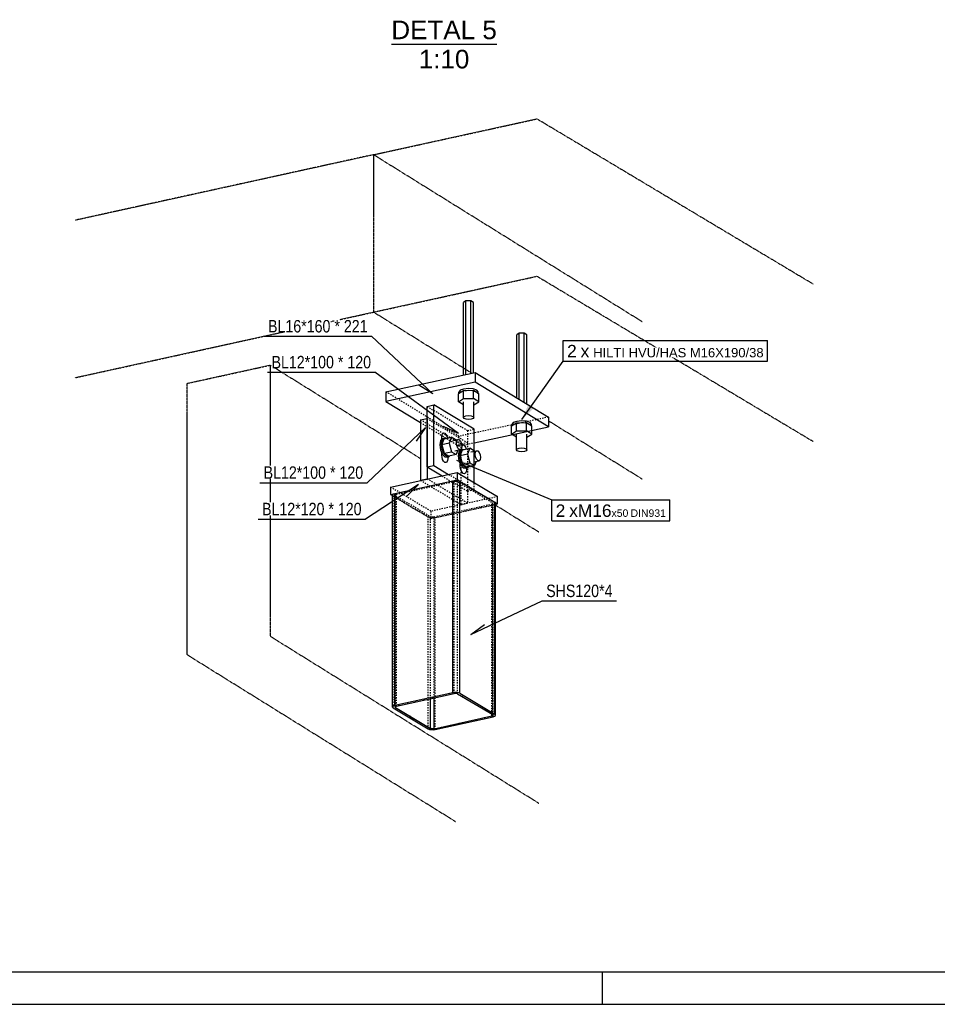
# Model space of a CAD drawing. Header units: millimetres. Extents: x 0 to 5940, y 0 to 2970.
# Tile 10 of 12: x 2942 to 4355, y 0 to 1516. Entities that reach past the tile are written whole.
import ezdxf

# ---------------------------------------------------------------- set-up
doc = ezdxf.new("R2010")
doc.units = ezdxf.units.MM
doc.linetypes.add('DXK_LINE_DOT2', pattern=[3.9198, 1.9599, -1.9599])
doc.linetypes.add('DXK_LINE_DOT4', pattern=[0.9408, 0.4704, -0.4704])
doc.styles.add('Arial', font='ARIAL.TTF', dxfattribs={"height": 0.2})
doc.styles.add('Arial Narrow', font='ARIALN.TTF', dxfattribs={"height": 0.2})

# ---------------------------------------------------------------- blocks, each defined once
blk = doc.blocks.new('Unknown-2298634-1268')
at = {"color": 7, "linetype": 'Continuous'}
for p, q in [((50, 50), (5890, 50)), ((3840, 0), (3840, 50)), ((0, 0), (5940, 0))]:
    blk.add_line(p, q, dxfattribs=at)
blk = doc.blocks.new('Unknown-2298634-21 - 5789')
at = {"color": 96, "linetype": 'Continuous'}
blk.add_line((3514.7, 1478.2), (3676.9, 1478.2), dxfattribs=at)
at = {"color": 0, "linetype": 'Continuous'}
for points in [[(3676.9, 1485.7), (3676.9, 1515.7), (3514.7, 1515.7), (3514.7, 1485.7)], [(3634.7, 1440.7), (3634.7, 1470.7), (3556.9, 1470.7), (3556.9, 1440.7)]]:
    blk.add_wipeout(points, dxfattribs=at)
at = {"color": 7, "linetype": 'Continuous', "style": 'Arial'}
for s, p in [('DETAL 5', (3514.7, 1485.7)), ('1:10', (3556.9, 1440.7))]:
    blk.add_text(s, height=28.65, dxfattribs=at).set_placement(p)
blk = doc.blocks.new('Part-2298634-5816 - 5789')
at = {"color": 5, "linetype": 'Continuous'}
for p, q in [((3506.2, 942.9), (3644, 972.4)), ((3644, 972.4), (3756.5, 903.9)), ((3644, 972.4), (3644, 957.5)), ((3644, 957.5), (3506.2, 928)), ((3756.5, 889), (3644, 957.5)), ((3506.2, 942.9), (3506.2, 928)), ((3506.2, 928), (3559.6, 895.5)), ((3756.5, 903.9), (3756.5, 889)), ((3642.3, 864.5), (3756.5, 889))]:
    blk.add_line(p, q, dxfattribs=at)
at = {"color": 8, "linetype": 'DXK_LINE_DOT2'}
for p, q in [((3618.8, 874.4), (3506.2, 942.9)), ((3559.6, 895.5), (3618.8, 859.5)), ((3756.5, 903.9), (3618.8, 874.4)), ((3618.8, 874.4), (3618.8, 859.5)), ((3618.8, 859.5), (3642.3, 864.5))]:
    blk.add_line(p, q, dxfattribs=at)
blk = doc.blocks.new('Bolt-2298634-5817 - 5789')
at = {"color": 7, "linetype": 'Continuous'}
for p, q in [((3629.6, 1082.9), (3625.8, 1080.5)), ((3625.8, 968.5), (3625.8, 1080.5)), ((3637.3, 1083), (3629.6, 1082.9)), ((3629.6, 969.3), (3629.6, 1082.9)), ((3637.3, 971), (3637.3, 1083)), ((3641.3, 1080.5), (3637.3, 1083)), ((3641.3, 971.8), (3641.3, 1080.5)), ((3711.5, 1033.1), (3707.7, 1030.6)), ((3711.5, 931.3), (3711.5, 1033.1)), ((3719.2, 1033.1), (3711.5, 1033.1)), ((3719.2, 926.6), (3719.2, 1033.1)), ((3723.2, 1030.7), (3719.2, 1033.1)), ((3723.2, 924.2), (3723.2, 1030.7)), ((3707.7, 933.6), (3707.7, 1030.6)), ((3625.6, 944.6), (3618, 939.7)), ((3620.5, 945.2), (3618.6, 942.5)), ((3618.6, 940.1), (3618.6, 942.5)), ((3619.1, 940.4), (3620.5, 942.4)), ((3625.9, 947.2), (3620.5, 945.2)), ((3620.5, 942.4), (3624.5, 943.9)), ((3641.2, 944.7), (3625.6, 944.6)), ((3625.6, 932.5), (3625.6, 944.6)), ((3633.4, 948), (3625.9, 947.2)), ((3627.8, 944.6), (3633.4, 945.2)), ((3640.9, 947.3), (3633.4, 948)), ((3633.4, 945.2), (3639, 944.7)), ((3646.5, 945.4), (3640.9, 947.3)), ((3641.2, 932.6), (3641.2, 944.7)), ((3649.2, 939.9), (3641.2, 944.7)), ((3642.3, 944), (3646.5, 942.6)), ((3648.6, 942.6), (3646.5, 945.4)), ((3646.5, 942.6), (3648, 940.5)), ((3648.6, 940.2), (3648.6, 942.6)), ((3649.2, 927.7), (3649.2, 939.9)), ((3618, 927.6), (3618, 939.7)), ((3618, 927.6), (3625.6, 932.5)), ((3625.6, 923), (3618, 927.6)), ((3625.6, 932.5), (3641.2, 932.6)), ((3625.6, 903.4), (3625.6, 927.6)), ((3649.2, 927.7), (3641.2, 932.6)), ((3641.6, 903.5), (3641.6, 927.7)), ((3641.6, 922.8), (3649.2, 927.7)), ((3625.6, 903.4), (3626.6, 904.8)), ((3626.7, 901.9), (3625.6, 903.4)), ((3626.6, 904.8), (3629.5, 905.9)), ((3629.7, 900.9), (3626.7, 901.9)), ((3629.5, 905.9), (3633.5, 906.3)), ((3633.7, 900.5), (3629.7, 900.9)), ((3633.5, 906.3), (3637.5, 906)), ((3637.7, 900.9), (3633.7, 900.5)), ((3637.5, 906), (3640.4, 904.9)), ((3640.5, 902), (3637.7, 900.9)), ((3640.4, 904.9), (3641.6, 903.5)), ((3641.6, 903.5), (3640.5, 902)), ((3707.4, 894.8), (3699.8, 889.9)), ((3702.3, 895.4), (3700.4, 892.7)), ((3707.7, 897.4), (3702.3, 895.4)), ((3723, 894.9), (3707.4, 894.8)), ((3707.4, 882.7), (3707.4, 894.8)), ((3715.2, 898.2), (3707.7, 897.4)), ((3709.6, 894.8), (3715.2, 895.4)), ((3722.7, 897.5), (3715.2, 898.2)), ((3715.2, 895.4), (3720.8, 894.9)), ((3728.3, 895.5), (3722.7, 897.5)), ((3723, 882.8), (3723, 894.9)), ((3731, 890), (3723, 894.9)), ((3730.4, 892.8), (3728.3, 895.5)), ((3699.8, 877.8), (3699.8, 889.9)), ((3699.8, 877.8), (3707.4, 882.7)), ((3700.4, 890.3), (3700.4, 892.7)), ((3700.9, 890.6), (3702.3, 892.6)), ((3702.3, 892.6), (3706.4, 894.1)), ((3707.4, 882.7), (3723, 882.8)), ((3731, 877.9), (3723, 882.8)), ((3724.2, 894.2), (3728.3, 892.7)), ((3728.3, 892.7), (3729.9, 890.7)), ((3730.4, 890.4), (3730.4, 892.8)), ((3731, 877.9), (3731, 890)), ((3707.4, 873.1), (3699.8, 877.8)), ((3707.4, 853.6), (3707.4, 877.8)), ((3723.4, 853.6), (3723.4, 877.9)), ((3723.4, 873), (3731, 877.9)), ((3707.4, 853.6), (3708.4, 855)), ((3708.5, 852.1), (3707.4, 853.6)), ((3708.4, 855), (3711.3, 856.1)), ((3711.5, 851.1), (3708.5, 852.1)), ((3711.3, 856.1), (3715.3, 856.5)), ((3715.5, 850.7), (3711.5, 851.1)), ((3715.3, 856.5), (3719.3, 856.1)), ((3719.5, 851.1), (3715.5, 850.7)), ((3719.3, 856.1), (3722.3, 855.1)), ((3722.4, 852.2), (3719.5, 851.1)), ((3722.3, 855.1), (3723.4, 853.6)), ((3723.4, 853.6), (3722.4, 852.2))]:
    blk.add_line(p, q, dxfattribs=at)
blk = doc.blocks.new('Part-2298634-5827 - 5789')
at = {"color": 5, "linetype": 'Continuous'}
for p, q in [((3569.9, 920.4), (3580.1, 922.7)), ((3569.9, 827.2), (3569.9, 920.4)), ((3642.3, 885.5), (3580.1, 922.7)), ((3580.1, 829.5), (3580.1, 922.7)), ((3642.3, 803), (3642.3, 885.5)), ((3569.9, 827.2), (3580.1, 829.5)), ((3569.9, 827.2), (3592.7, 813.6)), ((3580.1, 829.5), (3602.9, 815.8))]:
    blk.add_line(p, q, dxfattribs=at)
at = {"color": 8, "linetype": 'DXK_LINE_DOT2'}
for p, q in [((3569.9, 920.4), (3632.1, 883.2)), ((3632.1, 883.2), (3642.3, 885.5)), ((3632.1, 883.2), (3632.1, 790)), ((3592.7, 813.6), (3632.1, 790)), ((3602.9, 815.8), (3642.3, 792.3)), ((3632.1, 790), (3642.3, 792.3)), ((3642.3, 792.3), (3642.3, 803))]:
    blk.add_line(p, q, dxfattribs=at)
blk = doc.blocks.new('Part-2298634-5811 - 5789')
at = {"linetype": 'Continuous'}
h = blk.add_hatch(dxfattribs=at)
h.set_pattern_fill('', color=8, angle=90, style=0, pattern_type=0)
h.set_pattern_definition([(135, (3671.4, 442.621), (-31.785, 2e-15), [44.9506, 0]), (135, (3671.4, 458.514), (-31.785, 2e-15), [22.476, -22.4747]), (135, (3650.353, 479.776), (-31.785, 2e-15), [6.6003, -38.35])])
h.paths.add_polyline_path([(3582.4, 423.1), (3671.4, 442.6), (3673.7, 443.4), (3675, 444.4), (3675.2, 445.5), (3674.1, 446.6), (3620.2, 478.8), (3618.1, 479.7), (3615.3, 480.2), (3612.2, 480.2), (3609.2, 479.8), (3520.3, 460.3), (3518, 459.5), (3516.7, 458.5), (3516.5, 457.4), (3517.6, 456.3), (3571.5, 424.1), (3573.6, 423.2), (3576.4, 422.8), (3579.5, 422.7)])
h.paths.add_polyline_path([(3577.3, 424.2), (3575.9, 424.4), (3574.9, 424.8), (3521, 457.1), (3520.5, 457.6), (3520.5, 458.2), (3521.2, 458.7), (3522.4, 459.1), (3611.3, 478.6), (3612.8, 478.8), (3614.3, 478.8), (3615.8, 478.5), (3616.8, 478.1), (3670.7, 445.9), (3671.2, 445.3), (3671.1, 444.8), (3670.5, 444.2), (3669.3, 443.9), (3580.4, 424.3), (3578.9, 424.1)])
at = {"color": 5, "linetype": 'Continuous'}
for p, q in [((3520.3, 786.5), (3609.2, 806)), ((3609.2, 806), (3612.2, 806.4)), ((3609.2, 479.8), (3609.2, 806)), ((3612.2, 806.4), (3615.3, 806.4)), ((3615.3, 806.4), (3618.1, 805.9)), ((3618.1, 805.9), (3620.2, 805)), ((3620.2, 805), (3674.1, 772.8)), ((3620.2, 478.8), (3620.2, 805)), ((3516.5, 783.6), (3516.7, 784.7)), ((3516.5, 457.4), (3516.5, 783.6)), ((3516.7, 784.7), (3518, 785.7)), ((3518, 785.7), (3520.3, 786.5)), ((3520.3, 460.3), (3520.3, 786.5)), ((3674.1, 446.6), (3674.1, 772.8)), ((3674.1, 772.8), (3675.2, 771.7)), ((3675.2, 445.5), (3675.2, 771.7)), ((3574.9, 424.8), (3574.9, 470.6)), ((3580.4, 424.3), (3580.4, 471.8)), ((3521, 457.1), (3521, 458.5)), ((3669.3, 443.9), (3669.3, 446.7))]:
    blk.add_line(p, q, dxfattribs=at)
at = {"color": 8, "linetype": 'DXK_LINE_DOT2'}
for p, q in [((3522.4, 785.3), (3611.3, 804.8)), ((3612.8, 805), (3611.3, 804.8)), ((3611.3, 478.6), (3611.3, 804.8)), ((3614.3, 805), (3612.8, 805)), ((3615.8, 804.7), (3614.3, 805)), ((3616.8, 804.3), (3615.8, 804.7)), ((3616.8, 478.1), (3616.8, 804.3)), ((3616.8, 804.3), (3670.7, 772.1)), ((3517.6, 782.5), (3516.5, 783.6)), ((3517.6, 456.3), (3517.6, 782.5)), ((3517.6, 782.5), (3571.5, 750.3)), ((3521.2, 784.9), (3520.5, 784.4)), ((3520.5, 784.4), (3520.5, 783.8)), ((3520.5, 457.6), (3520.5, 783.8)), ((3520.5, 783.8), (3521, 783.3)), ((3521, 458.5), (3521, 783.3)), ((3521, 783.3), (3574.9, 751)), ((3522.4, 785.3), (3521.2, 784.9)), ((3522.4, 459.1), (3522.4, 785.3)), ((3580.4, 750.5), (3669.3, 770.1)), ((3582.4, 749.3), (3671.4, 768.8)), ((3669.3, 770.1), (3670.5, 770.4)), ((3669.3, 446.7), (3669.3, 770.1)), ((3670.5, 770.4), (3671.1, 771)), ((3670.7, 445.9), (3670.7, 772.1)), ((3671.2, 771.5), (3670.7, 772.1)), ((3671.1, 771), (3671.2, 771.5)), ((3671.2, 445.3), (3671.2, 771.5)), ((3673.7, 769.6), (3671.4, 768.8)), ((3671.4, 442.6), (3671.4, 768.8)), ((3675, 770.6), (3673.7, 769.6)), ((3675.2, 771.7), (3675, 770.6)), ((3571.5, 424.1), (3571.5, 750.3)), ((3573.6, 749.4), (3571.5, 750.3)), ((3576.4, 749), (3573.6, 749.4)), ((3574.9, 470.6), (3574.9, 751)), ((3574.9, 751), (3575.9, 750.6)), ((3575.9, 750.6), (3577.3, 750.4)), ((3579.5, 748.9), (3576.4, 749)), ((3577.3, 750.4), (3578.9, 750.3)), ((3578.9, 750.3), (3580.4, 750.5)), ((3582.4, 749.3), (3579.5, 748.9)), ((3580.4, 471.8), (3580.4, 750.5)), ((3582.4, 423.1), (3582.4, 749.3))]:
    blk.add_line(p, q, dxfattribs=at)
at = {"color": 6, "linetype": 'Continuous'}
for p, q in [((3520.3, 460.3), (3609.2, 479.8)), ((3522.4, 459.1), (3611.3, 478.6)), ((3612.2, 480.2), (3609.2, 479.8)), ((3611.3, 478.6), (3612.8, 478.8)), ((3615.3, 480.2), (3612.2, 480.2)), ((3612.8, 478.8), (3614.3, 478.8)), ((3614.3, 478.8), (3615.8, 478.5)), ((3618.1, 479.7), (3615.3, 480.2)), ((3615.8, 478.5), (3616.8, 478.1)), ((3616.8, 478.1), (3670.7, 445.9)), ((3620.2, 478.8), (3618.1, 479.7)), ((3620.2, 478.8), (3674.1, 446.6)), ((3516.7, 458.5), (3516.5, 457.4)), ((3516.5, 457.4), (3517.6, 456.3)), ((3518, 459.5), (3516.7, 458.5)), ((3517.6, 456.3), (3571.5, 424.1)), ((3520.3, 460.3), (3518, 459.5)), ((3520.5, 458.2), (3521.2, 458.7)), ((3520.5, 457.6), (3520.5, 458.2)), ((3521, 457.1), (3520.5, 457.6)), ((3521, 457.1), (3574.9, 424.8)), ((3521.2, 458.7), (3522.4, 459.1)), ((3580.4, 424.3), (3669.3, 443.9)), ((3582.4, 423.1), (3671.4, 442.6)), ((3670.5, 444.2), (3669.3, 443.9)), ((3671.1, 444.8), (3670.5, 444.2)), ((3670.7, 445.9), (3671.2, 445.3)), ((3671.2, 445.3), (3671.1, 444.8)), ((3671.4, 442.6), (3673.7, 443.4)), ((3673.7, 443.4), (3675, 444.4)), ((3675.2, 445.5), (3674.1, 446.6)), ((3675, 444.4), (3675.2, 445.5)), ((3575.9, 424.4), (3574.9, 424.8)), ((3577.3, 424.2), (3575.9, 424.4)), ((3571.5, 424.1), (3573.6, 423.2)), ((3573.6, 423.2), (3576.4, 422.8)), ((3576.4, 422.8), (3579.5, 422.7)), ((3578.9, 424.1), (3577.3, 424.2)), ((3580.4, 424.3), (3578.9, 424.1)), ((3579.5, 422.7), (3582.4, 423.1))]:
    blk.add_line(p, q, dxfattribs=at)
blk = doc.blocks.new('Part-2298634-5832 - 5789')
at = {"color": 5, "linetype": 'Continuous'}
for p, q in [((3559.6, 899.5), (3569.9, 901.8)), ((3559.6, 899.5), (3559.6, 806.3)), ((3569.9, 901.8), (3569.9, 808.6)), ((3569.9, 808.6), (3559.6, 806.3))]:
    blk.add_line(p, q, dxfattribs=at)
at = {"color": 8, "linetype": 'DXK_LINE_DOT2'}
for p, q in [((3621.8, 862.3), (3559.6, 899.5)), ((3569.9, 901.8), (3632.1, 864.6)), ((3632.1, 864.6), (3621.8, 862.3)), ((3621.8, 862.3), (3621.8, 769.1)), ((3621.8, 769.1), (3559.6, 806.3)), ((3632.1, 771.4), (3569.9, 808.6)), ((3632.1, 790), (3632.1, 771.4)), ((3621.8, 769.1), (3632.1, 771.4))]:
    blk.add_line(p, q, dxfattribs=at)
blk = doc.blocks.new('Part-2298634-5837 - 5789')
at = {"color": 5, "linetype": 'Continuous'}
for p, q in [((3513.4, 796.2), (3616, 818.7)), ((3616, 818.7), (3678.3, 781.5)), ((3616, 818.7), (3616, 807.5)), ((3513.4, 785), (3616, 807.5)), ((3616, 807.5), (3620.2, 805.1)), ((3620.2, 805), (3678.3, 770.3)), ((3513.4, 796.2), (3513.4, 785)), ((3513.4, 785), (3516.5, 783.1)), ((3678.3, 770.3), (3678.3, 781.5)), ((3675.2, 769.6), (3678.3, 770.3))]:
    blk.add_line(p, q, dxfattribs=at)
at = {"color": 8, "linetype": 'DXK_LINE_DOT2'}
for p, q in [((3620.2, 805.1), (3620.2, 805)), ((3575.6, 759), (3513.4, 796.2)), ((3516.5, 783.1), (3575.6, 747.8)), ((3678.3, 781.5), (3575.6, 759)), ((3575.6, 747.8), (3675.2, 769.6)), ((3575.6, 759), (3575.6, 747.8))]:
    blk.add_line(p, q, dxfattribs=at)
blk = doc.blocks.new('Bolt-2298634-5838 - 5789')
at = {"color": 7, "linetype": 'Continuous'}
for p, q in [((3593.7, 878.6), (3595.2, 879.5)), ((3595.2, 879.5), (3597, 879)), ((3590.2, 867.7), (3589.2, 861.3)), ((3593.1, 871.1), (3590.2, 867.7)), ((3591.8, 861.9), (3592.8, 868.3)), ((3592.3, 873.4), (3592.7, 876.4)), ((3592.3, 870.2), (3592.3, 873.4)), ((3592.4, 861.5), (3596, 870.6)), ((3603.5, 864), (3592.4, 861.5)), ((3592.7, 876.4), (3593.7, 878.6)), ((3592.8, 868.3), (3595.7, 871.7)), ((3593.1, 871.1), (3595.7, 871.7)), ((3595.7, 871.7), (3599.1, 871.3)), ((3596, 870.6), (3607.1, 873)), ((3597, 879), (3598.8, 877.3)), ((3598.8, 877.3), (3600.3, 874.6)), ((3600.3, 874.6), (3601.2, 871.7)), ((3607.1, 873), (3603.5, 864)), ((3603.5, 864), (3607.1, 850.6)), ((3614.3, 868.7), (3607.1, 873)), ((3608.6, 867.4), (3617.1, 869.3)), ((3614.3, 868.6), (3614.3, 868.7)), ((3615.1, 864), (3615.6, 867.4)), ((3615.6, 860), (3615.1, 864)), ((3615.6, 867.4), (3617.1, 869.3)), ((3617.1, 869.3), (3619.2, 869)), ((3619.2, 869), (3621.3, 866.8)), ((3621.3, 866.8), (3622.8, 863.1)), ((3589.2, 861.3), (3590.2, 853.7)), ((3590.2, 853.7), (3593.1, 846.9)), ((3592.8, 854.3), (3591.8, 861.9)), ((3592.4, 861.5), (3596, 848.2)), ((3595.7, 847.5), (3592.8, 854.3)), ((3596, 848.2), (3607.1, 850.6)), ((3607.1, 850.6), (3614.3, 846.3)), ((3612.7, 852), (3621.3, 853.9)), ((3616.9, 852.9), (3614.3, 846.3)), ((3617.1, 856.3), (3615.6, 860)), ((3619.2, 854.1), (3617.1, 856.3)), ((3618.8, 850.6), (3617.7, 844.3)), ((3621.6, 854.1), (3618.8, 850.6)), ((3621.3, 853.9), (3619.2, 854.1)), ((3620.3, 844.8), (3621.3, 851.2)), ((3620.8, 853.1), (3620.8, 853.8)), ((3620.9, 844.5), (3624.5, 853.5)), ((3622.8, 855.7), (3621.3, 853.9)), ((3621.3, 851.2), (3624.2, 854.6)), ((3621.6, 854.1), (3624.2, 854.6)), ((3622.8, 863.1), (3623.4, 859.1)), ((3623.4, 859.1), (3622.8, 855.7)), ((3623, 862), (3623.7, 862.4)), ((3623.7, 862.4), (3625.5, 862)), ((3624.2, 854.6), (3627.6, 854.2)), ((3624.5, 853.5), (3635.6, 856)), ((3625.5, 862), (3627.3, 860.3)), ((3627.3, 860.3), (3628.8, 857.6)), ((3628.8, 857.6), (3629.7, 854.7)), ((3635.6, 856), (3632, 846.9)), ((3642.8, 851.7), (3635.6, 856)), ((3637.1, 850.3), (3645.6, 852.2)), ((3642.8, 851.6), (3642.8, 851.7)), ((3643.6, 847), (3644.1, 850.4)), ((3644.1, 850.4), (3645.6, 852.2)), ((3645.6, 852.2), (3647.7, 852)), ((3647.7, 852), (3649.8, 849.7)), ((3649.8, 849.7), (3651.3, 846.1)), ((3592.3, 845.5), (3592.3, 848.8)), ((3592.7, 842.1), (3592.3, 845.5)), ((3593.7, 838.7), (3592.7, 842.1)), ((3593.1, 846.9), (3597, 842.7)), ((3595.2, 836), (3593.7, 838.7)), ((3597, 834.3), (3595.2, 836)), ((3599.5, 843.3), (3595.7, 847.5)), ((3596, 848.2), (3603.1, 843.9)), ((3597, 842.7), (3600.9, 842.2)), ((3598.8, 833.9), (3597, 834.3)), ((3600.3, 834.8), (3598.8, 833.9)), ((3603.4, 842.8), (3599.5, 843.3)), ((3601.3, 836.9), (3600.3, 834.8)), ((3600.9, 842.2), (3603.4, 842.8)), ((3601.6, 839.9), (3601.3, 836.9)), ((3601.6, 842.4), (3601.6, 839.9)), ((3614.3, 846.3), (3603.1, 843.9)), ((3604.6, 844.2), (3603.4, 842.8)), ((3617.7, 844.3), (3618.8, 836.7)), ((3618.8, 836.7), (3621.6, 829.8)), ((3621.3, 837.2), (3620.3, 844.8)), ((3632, 846.9), (3620.9, 844.5)), ((3620.9, 844.5), (3624.5, 831.2)), ((3624.2, 830.4), (3621.3, 837.2)), ((3632, 846.9), (3635.6, 833.6)), ((3641.2, 834.9), (3649.8, 836.8)), ((3645.4, 835.8), (3642.8, 829.3)), ((3644.1, 842.9), (3643.6, 847)), ((3645.6, 839.3), (3644.1, 842.9)), ((3647.7, 837.1), (3645.6, 839.3)), ((3649.8, 836.8), (3647.7, 837.1)), ((3651.3, 838.6), (3649.8, 836.8)), ((3651.3, 846.1), (3651.9, 842)), ((3651.9, 842), (3651.3, 838.6)), ((3620.8, 828.4), (3620.8, 831.7)), ((3621.2, 825), (3620.8, 828.4)), ((3622.2, 821.7), (3621.2, 825)), ((3621.6, 829.8), (3625.5, 825.6)), ((3623.7, 819), (3622.2, 821.7)), ((3625.5, 817.3), (3623.7, 819)), ((3628.1, 826.2), (3624.2, 830.4)), ((3624.5, 831.2), (3635.6, 833.6)), ((3624.5, 831.2), (3631.6, 826.9)), ((3625.5, 825.6), (3629.4, 825.2)), ((3631.9, 825.8), (3628.1, 826.2)), ((3629.8, 819.9), (3628.8, 817.7)), ((3629.4, 825.2), (3631.9, 825.8)), ((3630.2, 822.9), (3629.8, 819.9)), ((3630.2, 825.4), (3630.2, 822.9)), ((3642.8, 829.3), (3631.6, 826.9)), ((3633.1, 827.2), (3631.9, 825.8)), ((3635.6, 833.6), (3642.8, 829.3)), ((3627.3, 816.8), (3625.5, 817.3)), ((3628.8, 817.7), (3627.3, 816.8))]:
    blk.add_line(p, q, dxfattribs=at)
blk = doc.blocks.new('Part-2298634-5840 - 5789')
at = {"color": 6, "linetype": 'DXK_LINE_DOT4'}
for p, q in [((3487.5, 1307.9), (3027.7, 1206.9)), ((3487.5, 1065.6), (3487.5, 1307.9)), ((3027.7, 964.6), (3487.5, 1065.6))]:
    blk.add_line(p, q, dxfattribs=at)
at = {"color": 4, "linetype": 'DXK_LINE_DOT4'}
for p, q in [((3487.5, 1307.9), (3900.7, 1051.1)), ((3487.5, 1065.6), (3639.1, 971.3)), ((3756.5, 898.4), (3900.7, 808.8))]:
    blk.add_line(p, q, dxfattribs=at)
blk = doc.blocks.new('Part-2298634-5841 - 5789')
at = {"color": 6, "linetype": 'DXK_LINE_DOT4'}
for p, q in [((3487.5, 1307.9), (3739, 1363.1)), ((3739, 1363.1), (4164, 1109)), ((3487.5, 1065.6), (3739, 1120.8)), ((3739, 1120.8), (4164, 866.6))]:
    blk.add_line(p, q, dxfattribs=at)
blk = doc.blocks.new('Part-2298634-5842 - 5789')
at = {"color": 6, "linetype": 'DXK_LINE_DOT4'}
for p, q in [((3200.1, 955.8), (3328.4, 984)), ((3328.4, 566.5), (3328.4, 984)), ((3200.1, 538.3), (3200.1, 955.8)), ((3328.4, 566.5), (3741.6, 309.7)), ((3200.1, 538.3), (3613.3, 281.5))]:
    blk.add_line(p, q, dxfattribs=at)
at = {"color": 4, "linetype": 'DXK_LINE_DOT4'}
for p, q in [((3328.4, 984), (3559.6, 840.3)), ((3675.2, 768.5), (3741.6, 727.2))]:
    blk.add_line(p, q, dxfattribs=at)
blk = doc.blocks.new('Mark-2298634-5938 - 5789')
at = {"color": 7, "linetype": 'Continuous'}
blk.add_line((3567.5, 887.7), (3552.7, 867), dxfattribs=at)
at = {"color": 0}
blk.add_wipeout([(3414.2, 809), (3414.2, 829), (3318, 829), (3318, 809)], dxfattribs=at)
blk.add_wipeout([(3414.2, 809), (3414.2, 829), (3318, 829), (3318, 809)], dxfattribs=at)
blk.add_wipeout([(3428.8, 809), (3428.8, 829), (3420.2, 829), (3420.2, 809)], dxfattribs=at)
blk.add_wipeout([(3428.8, 809), (3428.8, 829), (3420.2, 829), (3420.2, 809)], dxfattribs=at)
blk.add_wipeout([(3471.3, 809), (3471.3, 829), (3434.8, 829), (3434.8, 809)], dxfattribs=at)
blk.add_wipeout([(3471.3, 809), (3471.3, 829), (3434.8, 829), (3434.8, 809)], dxfattribs=at)
at = {"color": 7, "linetype": 'Continuous'}
for p in [(3567.5, 887.7), (3312, 803)]:
    blk.add_line(p, (3477.3, 803), dxfattribs=at)
at = {"color": 7, "style": 'Arial Narrow'}
for s, height, p in [('BL12*100', 19.09, (3318, 809)), ('*', 19.1, (3420.2, 809)), ('120', 19.09, (3434.8, 809))]:
    blk.add_text(s, height=height, dxfattribs=at).set_placement(p)
blk = doc.blocks.new('Mark-2298634-5865 - 5789')
at = {"linetype": 'Continuous'}
blk.add_hatch(color=7, dxfattribs=at).paths.add_polyline_path([(3636.4, 823.2), (3615.2, 837.4), (3640.2, 832.4)])
at = {"color": 0}
blk.add_wipeout([(3782.6, 750.4), (3782.6, 770.4), (3767.7, 770.4), (3767.7, 750.4)], dxfattribs=at)
blk.add_wipeout([(3782.6, 750.4), (3782.6, 770.4), (3767.7, 770.4), (3767.7, 750.4)], dxfattribs=at)
at = {"color": 7, "linetype": 'Continuous'}
for p in [(3615.2, 837.4), (3761.7, 744.4)]:
    blk.add_line(p, (3761.7, 776.4), dxfattribs=at)
at = {"color": 96, "style": 'Arial'}
blk.add_text('2', height=19.1, dxfattribs=at).set_placement((3767.7, 750.4))
at = {"color": 0}
blk.add_wipeout([(3824.1, 750.4), (3824.1, 770.4), (3788.6, 770.4), (3788.6, 750.4)], dxfattribs=at)
blk.add_wipeout([(3824.1, 750.4), (3824.1, 770.4), (3788.6, 770.4), (3788.6, 750.4)], dxfattribs=at)
blk.add_wipeout([(3853.7, 750.4), (3853.7, 770.4), (3824.1, 770.4), (3824.1, 750.4)], dxfattribs=at)
blk.add_wipeout([(3853.7, 750.4), (3853.7, 770.4), (3824.1, 770.4), (3824.1, 750.4)], dxfattribs=at)
at = {"color": 7, "linetype": 'Continuous'}
blk.add_line((3761.7, 776.4), (3943.4, 776.4), dxfattribs=at)
at = {"color": 96, "style": 'Arial'}
blk.add_text('xM', height=19.1, dxfattribs=at).set_placement((3788.6, 750.4))
at = {"color": 0}
blk.add_wipeout([(3861.8, 750.4), (3861.8, 762.4), (3853.7, 762.4), (3853.7, 750.4)], dxfattribs=at)
blk.add_wipeout([(3861.8, 750.4), (3861.8, 762.4), (3853.7, 762.4), (3853.7, 750.4)], dxfattribs=at)
at = {"color": 96, "style": 'Arial'}
blk.add_text('16', height=19.1, dxfattribs=at).set_placement((3824.1, 750.4))
at = {"color": 0}
blk.add_wipeout([(3879.5, 750.4), (3879.5, 762.4), (3861.8, 762.4), (3861.8, 750.4)], dxfattribs=at)
blk.add_wipeout([(3879.5, 750.4), (3879.5, 762.4), (3861.8, 762.4), (3861.8, 750.4)], dxfattribs=at)
at = {"color": 96, "style": 'Arial'}
blk.add_text('x', height=11.5, dxfattribs=at).set_placement((3853.7, 750.4))
at = {"color": 0}
blk.add_wipeout([(3910.7, 750.4), (3910.7, 762.4), (3883.1, 762.4), (3883.1, 750.4)], dxfattribs=at)
blk.add_wipeout([(3910.7, 750.4), (3910.7, 762.4), (3883.1, 762.4), (3883.1, 750.4)], dxfattribs=at)
at = {"color": 96, "style": 'Arial'}
blk.add_text('50', height=11.46, dxfattribs=at).set_placement((3861.8, 750.4))
at = {"color": 0}
blk.add_wipeout([(3937.4, 750.4), (3937.4, 762.4), (3910.7, 762.4), (3910.7, 750.4)], dxfattribs=at)
blk.add_wipeout([(3937.4, 750.4), (3937.4, 762.4), (3910.7, 762.4), (3910.7, 750.4)], dxfattribs=at)
at = {"color": 7, "linetype": 'Continuous'}
for p, q in [((3943.4, 744.4), (3943.4, 776.4)), ((3761.7, 744.4), (3943.4, 744.4))]:
    blk.add_line(p, q, dxfattribs=at)
at = {"color": 96, "style": 'Arial'}
for s, p in [('DIN', (3883.1, 750.4)), ('931', (3910.7, 750.4))]:
    blk.add_text(s, height=11.46, dxfattribs=at).set_placement(p)
blk = doc.blocks.new('Mark-2298634-5941 - 5789')
at = {"color": 7, "linetype": 'Continuous'}
blk.add_line((3556.5, 800), (3538.3, 782.2), dxfattribs=at)
at = {"color": 0}
blk.add_wipeout([(3411.8, 752.9), (3411.8, 772.9), (3315.6, 772.9), (3315.6, 752.9)], dxfattribs=at)
blk.add_wipeout([(3411.8, 752.9), (3411.8, 772.9), (3315.6, 772.9), (3315.6, 752.9)], dxfattribs=at)
blk.add_wipeout([(3426.3, 752.9), (3426.3, 772.9), (3417.8, 772.9), (3417.8, 752.9)], dxfattribs=at)
blk.add_wipeout([(3426.3, 752.9), (3426.3, 772.9), (3417.8, 772.9), (3417.8, 752.9)], dxfattribs=at)
blk.add_wipeout([(3468.9, 752.9), (3468.9, 772.9), (3432.3, 772.9), (3432.3, 752.9)], dxfattribs=at)
blk.add_wipeout([(3468.9, 752.9), (3468.9, 772.9), (3432.3, 772.9), (3432.3, 752.9)], dxfattribs=at)
at = {"color": 7, "linetype": 'Continuous'}
for p in [(3556.5, 800), (3309.6, 746.9)]:
    blk.add_line(p, (3474.9, 746.9), dxfattribs=at)
at = {"color": 7, "style": 'Arial Narrow'}
for s, height, p in [('BL12*120', 19.09, (3315.6, 752.9)), ('*', 19.1, (3417.8, 752.9)), ('120', 19.09, (3432.3, 752.9))]:
    blk.add_text(s, height=height, dxfattribs=at).set_placement(p)
blk = doc.blocks.new('Mark-2298634-5870 - 5789')
at = {"linetype": 'Continuous'}
blk.add_hatch(color=7, dxfattribs=at).paths.add_polyline_path([(3734, 917.7), (3715.4, 900.2), (3725.8, 923.5)])
at = {"color": 0}
blk.add_wipeout([(3800.1, 996), (3800.1, 1016), (3785.3, 1016), (3785.3, 996)], dxfattribs=at)
blk.add_wipeout([(3800.1, 996), (3800.1, 1016), (3785.3, 1016), (3785.3, 996)], dxfattribs=at)
at = {"color": 7, "linetype": 'Continuous'}
for p, q in [((3779.3, 990), (3779.3, 1022)), ((3715.4, 900.2), (3779.3, 990))]:
    blk.add_line(p, q, dxfattribs=at)
at = {"color": 96, "style": 'Arial'}
blk.add_text('2', height=19.1, dxfattribs=at).set_placement((3785.3, 996))
at = {"color": 0}
blk.add_wipeout([(3819.5, 996), (3819.5, 1016), (3806.1, 1016), (3806.1, 996)], dxfattribs=at)
blk.add_wipeout([(3819.5, 996), (3819.5, 1016), (3806.1, 1016), (3806.1, 996)], dxfattribs=at)
at = {"color": 7, "linetype": 'Continuous'}
blk.add_line((3779.3, 1022), (4093.7, 1022), dxfattribs=at)
at = {"color": 0}
blk.add_wipeout([(4087.7, 996), (4087.7, 1011), (3825.5, 1011), (3825.5, 996)], dxfattribs=at)
blk.add_wipeout([(4087.7, 996), (4087.7, 1011), (3825.5, 1011), (3825.5, 996)], dxfattribs=at)
at = {"color": 7, "linetype": 'Continuous'}
for p, q in [((4093.7, 990), (4093.7, 1022)), ((3779.3, 990), (4093.7, 990))]:
    blk.add_line(p, q, dxfattribs=at)
at = {"color": 96, "style": 'Arial'}
for s, height, p in [('x', 19.1, (3806.1, 996)), ('HILTI HVU/', 14.33, (3825.5, 996)), ('HAS M16X190/38', 14.326, (3927.7, 996))]:
    blk.add_text(s, height=height, dxfattribs=at).set_placement(p)
blk = doc.blocks.new('Mark-2298634-5929 - 5789')
at = {"color": 7, "linetype": 'Continuous'}
blk.add_line((3637.3, 569.5), (3657.9, 584.6), dxfattribs=at)
at = {"color": 0}
blk.add_wipeout([(3855.4, 626.9), (3855.4, 646.9), (3753.1, 646.9), (3753.1, 626.9)], dxfattribs=at)
blk.add_wipeout([(3855.4, 626.9), (3855.4, 646.9), (3753.1, 646.9), (3753.1, 626.9)], dxfattribs=at)
at = {"color": 7, "linetype": 'Continuous'}
for p, q in [((3637.3, 569.5), (3747.1, 620.9)), ((3747.1, 620.9), (3861.4, 620.9))]:
    blk.add_line(p, q, dxfattribs=at)
at = {"color": 7, "style": 'Arial Narrow'}
blk.add_text('SHS120*4', height=19.09, dxfattribs=at).set_placement((3753.1, 626.9))
blk = doc.blocks.new('Mark-2298634-5932 - 5789')
at = {"color": 7, "linetype": 'Continuous'}
blk.add_line((3578.4, 939.7), (3556.8, 953.2), dxfattribs=at)
at = {"color": 0}
blk.add_wipeout([(3421.1, 1034.3), (3421.1, 1054.3), (3324.8, 1054.3), (3324.8, 1034.3)], dxfattribs=at)
blk.add_wipeout([(3421.1, 1034.3), (3421.1, 1054.3), (3324.8, 1054.3), (3324.8, 1034.3)], dxfattribs=at)
blk.add_wipeout([(3435.6, 1034.3), (3435.6, 1054.3), (3427.1, 1054.3), (3427.1, 1034.3)], dxfattribs=at)
blk.add_wipeout([(3435.6, 1034.3), (3435.6, 1054.3), (3427.1, 1054.3), (3427.1, 1034.3)], dxfattribs=at)
blk.add_wipeout([(3478.2, 1034.3), (3478.2, 1054.3), (3441.6, 1054.3), (3441.6, 1034.3)], dxfattribs=at)
blk.add_wipeout([(3478.2, 1034.3), (3478.2, 1054.3), (3441.6, 1054.3), (3441.6, 1034.3)], dxfattribs=at)
at = {"color": 7, "linetype": 'Continuous'}
for p in [(3318.8, 1028.3), (3578.4, 939.7)]:
    blk.add_line(p, (3484.2, 1028.3), dxfattribs=at)
at = {"color": 7, "style": 'Arial Narrow'}
for s, height, p in [('BL16*160', 19.09, (3324.8, 1034.3)), ('*', 19.1, (3427.1, 1034.3)), ('221', 19.09, (3441.6, 1034.3))]:
    blk.add_text(s, height=height, dxfattribs=at).set_placement(p)
blk = doc.blocks.new('Mark-2298634-5935 - 5789')
at = {"color": 7, "linetype": 'Continuous'}
blk.add_line((3618.3, 878.8), (3595.2, 889.6), dxfattribs=at)
at = {"color": 0}
blk.add_wipeout([(3426.4, 979), (3426.4, 999), (3330.2, 999), (3330.2, 979)], dxfattribs=at)
blk.add_wipeout([(3426.4, 979), (3426.4, 999), (3330.2, 999), (3330.2, 979)], dxfattribs=at)
blk.add_wipeout([(3441, 979), (3441, 999), (3432.4, 999), (3432.4, 979)], dxfattribs=at)
blk.add_wipeout([(3441, 979), (3441, 999), (3432.4, 999), (3432.4, 979)], dxfattribs=at)
blk.add_wipeout([(3483.5, 979), (3483.5, 999), (3447, 999), (3447, 979)], dxfattribs=at)
blk.add_wipeout([(3483.5, 979), (3483.5, 999), (3447, 999), (3447, 979)], dxfattribs=at)
at = {"color": 7, "linetype": 'Continuous'}
for p in [(3324.2, 973), (3618.3, 878.8)]:
    blk.add_line(p, (3489.5, 973), dxfattribs=at)
at = {"color": 7, "style": 'Arial Narrow'}
for s, height, p in [('BL12*100', 19.09, (3330.2, 979)), ('*', 19.1, (3432.4, 979)), ('120', 19.09, (3447, 979))]:
    blk.add_text(s, height=height, dxfattribs=at).set_placement(p)

msp = doc.modelspace()

# ---------------------------------------------------------------- block references
for name in ['Unknown-2298634-1268', 'Part-2298634-5841 - 5789', 'Part-2298634-5840 - 5789', 'Bolt-2298634-5817 - 5789', 'Part-2298634-5842 - 5789', 'Part-2298634-5816 - 5789', 'Part-2298634-5827 - 5789', 'Part-2298634-5832 - 5789', 'Bolt-2298634-5838 - 5789', 'Part-2298634-5837 - 5789', 'Part-2298634-5811 - 5789']:
    msp.add_blockref(name, (0, 0))

# ---------------------------------------------------------------- next in the draw order: block references
for name in ['Unknown-2298634-21 - 5789', 'Mark-2298634-5932 - 5789', 'Mark-2298634-5870 - 5789', 'Mark-2298634-5938 - 5789', 'Mark-2298634-5865 - 5789', 'Mark-2298634-5929 - 5789']:
    msp.add_blockref(name, (0, 0))

# ---------------------------------------------------------------- next in the draw order: block references
for name in ['Mark-2298634-5935 - 5789', 'Mark-2298634-5941 - 5789']:
    msp.add_blockref(name, (0, 0))

doc.saveas('drawing.dxf')
